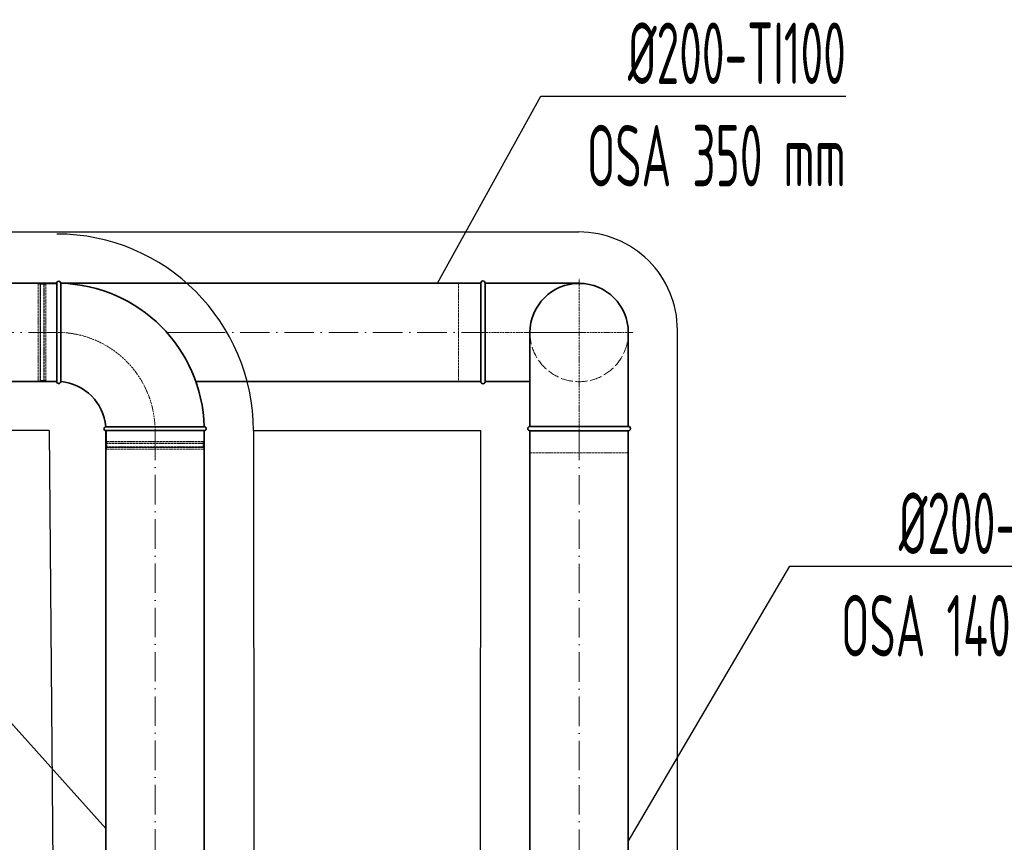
# Model space of a CAD drawing. Header units: millimetres. Extents: x 8221 to 89444, y -105166 to -5578.
# Tile 105 of 118: x 66126 to 68129, y -25074 to -23400. Entities that reach past the tile are written whole.
import ezdxf

# ---------------------------------------------------------------- set-up
doc = ezdxf.new("R2010")
doc.units = ezdxf.units.MM
for name, pattern in [('ACAD_ISO02W100', [15, 12, -3]), ('ACAD_ISO10W100', [18, 12, -3, 0, -3]), ('phl_thick', [0])]:
    doc.linetypes.add(name, pattern=pattern)
for name, color, linetype, lineweight in [('VZT_01 SUP (PŘÍVOD) - OBRYS', 5, 'Continuous', 35), ('VZT_02 SUP (PŘÍVOD) - OSA', 5, 'ACAD_ISO10W100', 5), ('VZT_04 SUP (PŘÍVOD) - SKRYTÉ', 5, 'ACAD_ISO02W100', 5), ('VZT_05 ETA (ODVOD) - OBRYS', 6, 'Continuous', 35), ('VZT_06 ETA (ODVOD) - OSA', 6, 'ACAD_ISO10W100', 5), ('VZT_0A SUP (PŘÍVOD)', 5, 'Continuous', 35), ('VZT_50 POPIS - OBECNE', 7, 'Continuous', 13), ('VZT_60_KOTY - DIMENZE', 7, 'Continuous', 5)]:
    doc.layers.add(name, color=color, linetype=linetype, lineweight=lineweight)
doc.layers.add('VZT_03 SUP (PŘÍVOD) - NETISK', color=8, linetype='ACAD_ISO02W100', lineweight=5, plot=False)
doc.layers.add('VZT_07 ETA (ODVOD) - NETISK', color=8, linetype='ACAD_ISO02W100', lineweight=5, plot=False)
doc.layers.add('VZT_IZOLACE - TEPELNÁ', color=6, linetype='IZOLACE TEPELNA')
doc.styles.add('EVORA_125', font='isocp.shx', dxfattribs={"width": 0.6, "height": 125})
doc.styles.add('ISOCP 4.0', font='isocp.shx', dxfattribs={"width": 0.6, "height": 4})
doc.styles.get("Standard").update_dxf_attribs({"font": 'arial.ttf'})
doc.linetypes.add('IZOLACE TEPELNA', pattern='A,12.7,-1.5,["T",Standard,S=2.54,R=0,X=0,Y=-1.27],-3', length=17.2)

msp = doc.modelspace()

# ---------------------------------------------------------------- linework, layer by layer
at = {"layer": 'VZT_01 SUP (PŘÍVOD) - OBRYS'}
for p, q in [((67063.8, -23936), (67063.8, -24136)), ((67072.8, -23936), (67263.8, -23936)), ((67072.8, -23936), (67072.8, -24136)), ((67072.8, -24136), (67163.8, -24136.1))]:
    msp.add_line(p, q, dxfattribs=at)
for points in [[(67063.8, -23936), (66484.2, -23936)], [(67163.9, -24227.4), (67163.8, -24036.4)], [(67363.9, -24227.3), (67363.9, -24036.3)], [(67063.8, -24136), (66484.2, -24136)], [(67163.9, -24227.4), (67363.9, -24227.3)], [(67163.9, -24236.4), (67363.9, -24236.3)], [(67163.9, -25642.2), (67163.9, -24236.4)], [(67363.9, -25642.2), (67363.9, -24236.4)]]:
    msp.add_lwpolyline(points, dxfattribs=at)
for centre, radius, start, end in [((67068.3, -23936), 4.5, 0.0105, 180.0105), ((67263.9, -24036.4), 100, 0.0232, 180.0232), ((67068.3, -24136), 4.5, 180.0105, 0.0105), ((67163.9, -24231.9), 4.5, 90.0232, 270.0232), ((67363.9, -24231.8), 4.5, 270.0232, 90.0232)]:
    msp.add_arc(centre, radius, start, end, dxfattribs=at)
at = {"layer": 'VZT_02 SUP (PŘÍVOD) - OSA', "ltscale": 0.3}
msp.add_line((67063.8, -24036), (67263.8, -24036), dxfattribs=at)
for points in [[(67263.8, -24036.4), (67263.7, -23926.4)], [(67263.8, -24036.4), (67153.8, -24036.4)], [(67263.8, -24036.4), (67373.8, -24036.3)], [(67263.9, -24236.4), (67263.8, -24036.4)]]:
    msp.add_lwpolyline(points, dxfattribs=at)
at = {"layer": 'VZT_02 SUP (PŘÍVOD) - OSA', "ltscale": 5}
for points in [[(66484.2, -24036), (67063.8, -24036)], [(67263.9, -24236.4), (67263.9, -25642.2)]]:
    msp.add_lwpolyline(points, dxfattribs=at)
at = {"layer": 'VZT_03 SUP (PŘÍVOD) - NETISK', "ltscale": 0.4}
for p, q in [((67063.8, -23936), (67018.8, -23936)), ((67018.8, -23936), (67018.8, -24136)), ((67018.8, -24136), (67063.8, -24136))]:
    msp.add_line(p, q, dxfattribs=at)
msp.add_lwpolyline([(67163.9, -24236.4), (67163.9, -24281.4), (67363.9, -24281.3), (67363.9, -24236.3)], dxfattribs=at)
at = {"layer": 'VZT_04 SUP (PŘÍVOD) - SKRYTÉ', "ltscale": 2}
msp.add_arc((67263.9, -24036.4), 100, 180.0232, 0.0232, dxfattribs=at)
at = {"layer": 'VZT_05 ETA (ODVOD) - OBRYS'}
for p, q in [((66201.3, -24136), (66201.3, -23936)), ((66209.3, -24036.1), (66209.3, -23936)), ((66401.2, -24228), (66501.3, -24228)), ((66501.3, -24236), (66301.3, -24236))]:
    msp.add_line(p, q, dxfattribs=at)
for points in [[(66201.3, -23936), (65873.8, -23936)], [(66201.3, -24136), (65873.8, -24136)], [(66301.3, -26053), (66301.3, -24236)], [(66501.3, -26053), (66501.3, -24236)]]:
    msp.add_lwpolyline(points, dxfattribs=at)
for centre, radius, start, end in [((66205.3, -23936), 4, 0, 180), ((66201.3, -24236), 300, 1.5281, 88.4719), ((66205.3, -24136), 4, 180, 355.4188), ((66201.3, -24236), 100, 4.5812, 85.4188), ((66301.3, -24232), 4, 94.5812, 270), ((66501.3, -24232), 4, 270, 90)]:
    msp.add_arc(centre, radius, start, end, dxfattribs=at)
for points, knots in [([(66209.3, -24136.3), (66209.3, -24136.3), (66209.3, -24134.1), (66209.3, -24125.2), (66209.3, -24118.2), (66209.3, -24100.4), (66209.3, -24089.7), (66209.3, -24066), (66209.3, -24053.2), (66209.3, -24038.8), (66209.3, -24037.4), (66209.3, -24036.1)], [315.294186, 315.294186, 315.294186, 315.294186, 351.735982, 351.735982, 390.710875, 390.710875, 429.832624, 429.832624, 468.991563, 468.991563, 473.053633, 473.053633, 473.053633, 473.053633]), ([(66401.2, -24228), (66388.6, -24228), (66376.1, -24228), (66352.2, -24228), (66341.2, -24228), (66322.3, -24228), (66314.8, -24228), (66304.2, -24228), (66301.4, -24228), (66301, -24228), (66301, -24228), (66301, -24228)], [157.533456, 157.533456, 157.533456, 157.533456, 195.393508, 195.393508, 234.551342, 234.551342, 273.721472, 273.721472, 312.806301, 312.806301, 315.294186, 315.294186, 315.294186, 315.294186])]:
    msp.add_open_spline(points, degree=3, knots=knots, dxfattribs=at)
at = {"layer": 'VZT_06 ETA (ODVOD) - OSA', "ltscale": 5}
for points in [[(65873.8, -24036), (66201.3, -24036)], [(66401.3, -24236), (66401.3, -26053)]]:
    msp.add_lwpolyline(points, dxfattribs=at)
at = {"layer": 'VZT_06 ETA (ODVOD) - OSA', "ltscale": 0.3}
msp.add_lwpolyline([(66201.3, -24036), (66201.3, -24036, -0.414214), (66401.3, -24236), (66401.3, -24236)], format="xyb", dxfattribs=at)
at = {"layer": 'VZT_07 ETA (ODVOD) - NETISK', "ltscale": 0.4}
for p, q in [((66163.3, -24135), (66163.3, -23937)), ((66167.3, -23937), (66163.3, -23937)), ((66167.3, -24135), (66167.3, -23937)), ((66167.8, -23938), (66167.3, -23938)), ((66167.8, -24136), (66167.8, -23936)), ((66168.3, -23936), (66167.8, -23936)), ((66168.3, -24136), (66168.3, -23936)), ((66175.3, -23938), (66168.3, -23938)), ((66175.3, -24136), (66175.3, -23936)), ((66175.8, -23936), (66175.3, -23936)), ((66175.8, -24136), (66175.8, -23936)), ((66179.3, -23938), (66175.8, -23938)), ((66179.3, -24135), (66179.3, -23937)), ((66201.3, -23937), (66179.3, -23937)), ((66167.8, -24134), (66167.3, -24134)), ((66175.3, -24134), (66168.3, -24134)), ((66179.3, -24134), (66175.8, -24134)), ((66167.3, -24135), (66163.3, -24135)), ((66168.3, -24136), (66167.8, -24136)), ((66175.8, -24136), (66175.3, -24136)), ((66201.3, -24135), (66179.3, -24135)), ((66302.3, -24258), (66302.3, -24236)), ((66500.3, -24258), (66500.3, -24236)), ((66301.3, -24261.5), (66501.3, -24261.5)), ((66301.3, -24262), (66301.3, -24261.5)), ((66301.3, -24262), (66501.3, -24262)), ((66301.3, -24269), (66501.3, -24269)), ((66301.3, -24269.5), (66301.3, -24269)), ((66301.3, -24269.5), (66501.3, -24269.5)), ((66302.3, -24258), (66500.3, -24258)), ((66302.3, -24270), (66500.3, -24270)), ((66302.3, -24274), (66302.3, -24270)), ((66302.3, -24274), (66500.3, -24274)), ((66303.3, -24261.5), (66303.3, -24258)), ((66303.3, -24269), (66303.3, -24262)), ((66303.3, -24270), (66303.3, -24269.5)), ((66499.3, -24261.5), (66499.3, -24258)), ((66499.3, -24269), (66499.3, -24262)), ((66499.3, -24270), (66499.3, -24269.5)), ((66500.3, -24274), (66500.3, -24270)), ((66501.3, -24262), (66501.3, -24261.5)), ((66501.3, -24269.5), (66501.3, -24269))]:
    msp.add_line(p, q, dxfattribs=at)
at = {"layer": 'VZT_0A SUP (PŘÍVOD)'}
msp.add_line((66484.2, -23936), (66209.3, -23936), dxfattribs=at)
at = {"layer": 'VZT_0A SUP (PŘÍVOD)', "lineweight": 13}
msp.add_line((66484.2, -24036), (66424.9, -24036), dxfattribs=at)
at = {"layer": 'VZT_60_KOTY - DIMENZE', "linetype": 'ByBlock', "lineweight": -2}
for p, q in [((67186.3, -23555.7), (67236.3, -23555.7)), ((67692.3, -24512), (67742.3, -24512))]:
    msp.add_line(p, q, dxfattribs=at)
for points in [[(66975.8, -23936), (67186.3, -23555.7)], [(67236.3, -23555.7), (67806.5, -23555.7)], [(67363.9, -25072), (67692.3, -24512)], [(67742.3, -24512), (68357.5, -24512)], [(66301.3, -25045.2), (65959.6, -24664.8)]]:
    msp.add_lwpolyline(points, dxfattribs=at)
at = {"layer": 'VZT_IZOLACE - TEPELNÁ', "ltscale": 0.5}
for p, q in [((66044.3, -23831.8), (67263.4, -23831.8)), ((67464.2, -25409.6), (67463.9, -24031.9)), ((66185.7, -24236), (66044.3, -24236)), ((66185.7, -24236), (66201.3, -26052.2)), ((66601.3, -24235.9), (67063.7, -24236)), ((66601.3, -24235.9), (66602.9, -25527.8)), ((67063.5, -25409.6), (67063.7, -24236))]:
    msp.add_line(p, q, dxfattribs=at)
for centre, radius, start, end in [((67263.8, -24031.9), 200.1, 0.108, 90.1169), ((66201.3, -24236), 400, 0, 90)]:
    msp.add_arc(centre, radius, start, end, dxfattribs=at)

# ---------------------------------------------------------------- texts
at = {"layer": 'VZT_50 POPIS - OBECNE', "linetype": 'phl_thick', "insert": (69243.8, -24850.2), "char_height": 200, "attachment_point": 3, "line_spacing_factor": 0.8, "style": 'ISOCP 4.0'}
msp.add_mtext('1.04\\P{\\H0.625x;REKUPERAČNÍ JEDNOTKA\\PHH = 880 mm\\PSH = 0 mm}', dxfattribs=at)
at = {"layer": 'VZT_60_KOTY - DIMENZE', "linetype": 'phl_thick', "char_height": 125, "style": 'EVORA_125'}
for s, insert, attachment_point in [('%%C200-TI100\\POSA 350\\~mm', (67806.5, -23405.7), 3), ('%%C200-TI100\\POSA 1400\\~mm', (68357.5, -24362), 3), ('%%C200-TI100\\POSA 1400 mm', (65294.4, -24514.8), 1)]:
    msp.add_mtext(s, dxfattribs=dict(at, insert=insert, attachment_point=attachment_point))

doc.saveas('drawing.dxf')
